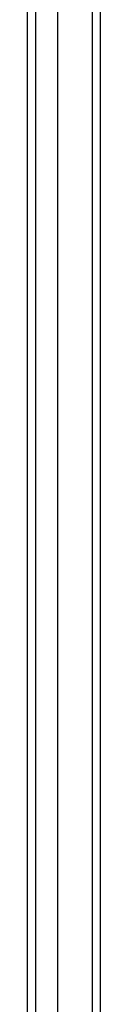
# Model space of a CAD drawing. Header units: inches. Extents: x 20 to 233, y 20 to 138.
# Tile 28 of 109: x 139.292 to 140.158, y 68.479 to 80.151. Entities that reach past the tile are written whole.
import ezdxf

# ---------------------------------------------------------------- set-up
doc = ezdxf.new("R2010")
doc.units = ezdxf.units.IN
doc.header["$MEASUREMENT"] = 0
doc.layers.add('Visible Edges(ANSI)', color=7, linetype='Continuous', lineweight=25)
doc.layers.add('Visible Tangent Edges(ANSI)', color=7, linetype='Continuous', lineweight=25)

msp = doc.modelspace()

# ---------------------------------------------------------------- linework, layer by layer
at = {"layer": 'Visible Edges(ANSI)'}
for p, q in [((140.158, 56.905), (140.158, 104.707)), ((139.646, 104.098), (139.646, 57.515)), ((139.292, 57.703), (139.292, 103.909))]:
    msp.add_line(p, q, dxfattribs=at)
at = {"layer": 'Visible Tangent Edges(ANSI)'}
for p, q in [((140.059, 104.707), (140.059, 56.905)), ((139.391, 57.573), (139.391, 104.039))]:
    msp.add_line(p, q, dxfattribs=at)

doc.saveas('drawing.dxf')
